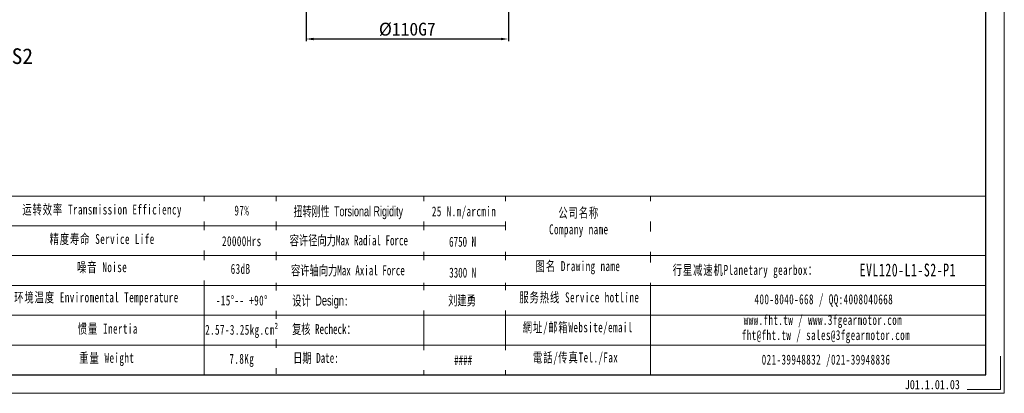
# Model space of a CAD drawing. Header units: millimetres. Extents: x 6154 to 7003, y -654 to -54.
# Tile 6 of 10: x 6467 to 7003, y -654 to -451. Entities that reach past the tile are written whole.
import ezdxf

# ---------------------------------------------------------------- set-up
doc = ezdxf.new("R2010")
doc.units = ezdxf.units.MM
doc.header["$PDSIZE"] = -5
doc.layers.get('Defpoints').update_dxf_attribs({"lineweight": 18})
doc.layers.add('6文字层', color=3, linetype='Continuous')
for name, color, linetype, lineweight in [('SLD-0', 7, 'Continuous', 18), ('图框_外框线', 7, 'Continuous', 18), ('尺寸线层', 3, 'Continuous', 18), ('标注线', 7, 'Continuous', 18)]:
    doc.layers.add(name, color=color, linetype=linetype, lineweight=lineweight)
doc.styles.add('工程字', font='txt')
doc.styles.add('标准', font='txt', dxfattribs={"width": 0.667})
doc.styles.add('样式 1', font='txt', dxfattribs={"width": 0.8})
doc.dimstyles.new('ISO-25', dxfattribs={"dimtxt": 8, "dimasz": 4, "dimexe": 1.25, "dimexo": 0.625, "dimgap": 1.7, "dimtad": 1, "dimtxsty": '工程字', "dimcen": 2, "dimdle": 8, "dimadec": 0, "dimazin": 0, "dimtfac": 1, "dimtmove": 0, "dimatfit": 3, "dimfxl": 1, "dimarcsym": 0})

# ---------------------------------------------------------------- blocks, each defined once
blk = doc.blocks.new('*X19')
at = {"layer": 'Defpoints', "color": 0}
for p in [(6623.21, -425.84), (6733.21, -425.84), (6733.21, -461.95)]:
    blk.add_point(p, dxfattribs=at)
at = {"layer": '尺寸线层', "color": 0, "lineweight": -2}
for p, q in [((6623.21, -426.47), (6623.21, -463.2)), ((6733.21, -426.47), (6733.21, -463.2)), ((6627.21, -461.95), (6729.21, -461.95))]:
    blk.add_line(p, q, dxfattribs=at)
at = {"layer": '尺寸线层', "color": 0}
for points in [[(6627.21, -461.29), (6627.21, -462.62), (6623.21, -461.95)], [(6729.21, -462.62), (6729.21, -461.29), (6733.21, -461.95)]]:
    blk.add_solid(points, dxfattribs=at)
at = {"layer": '尺寸线层', "color": 0, "insert": (6678.21, -456.75), "char_height": 7, "attachment_point": 5, "style": '工程字'}
blk.add_mtext('\\A1;%%C110G7', dxfattribs=at)

msp = doc.modelspace()

# ---------------------------------------------------------------- linework, layer by layer
at = {"layer": 'SLD-0'}
msp.add_line((6567.7038, -547.2147), (6567.7038, -644.1803), dxfattribs=at)
at = {"layer": '图框_外框线'}
for p, q in [((6229.3402, -547.2147), (6992.7388, -547.2147)), ((6606.9392, -547.2147), (6606.9392, -643.6425)), ((6687.1233, -547.2147), (6687.1233, -644.1803)), ((6731.5439, -547.2147), (6731.5439, -644.1803)), ((6810.3666, -547.2147), (6810.3666, -644.1803)), ((6302.4981, -563.3934), (6731.5439, -563.3934)), ((6229.3402, -579.5722), (6992.7388, -579.5722)), ((6302.4981, -595.7509), (6992.7388, -595.7509)), ((6302.4981, -611.9297), (6992.7388, -611.9297)), ((6302.4981, -628.1085), (6992.7388, -628.1085))]:
    msp.add_line(p, q, dxfattribs=at)
at = {"layer": '图框_外框线', "color": 3}
msp.add_lwpolyline([(6154.3928, -654.2809), (7002.8394, -654.2809), (7002.8394, -54.308), (6154.3928, -54.308)], close=True, dxfattribs=at)
at = {"layer": '图框_外框线', "color": 3, "lineweight": 25}
msp.add_lwpolyline([(6204.8956, -644.1803), (6992.7388, -644.1803), (6992.7388, -64.4085), (6204.8956, -64.4085)], close=True, dxfattribs=at)
at = {"layer": '图框_外框线', "color": 3}
msp.add_lwpolyline([(7000.8193, -634.0798), (7000.8193, -652.2608), (6982.6383, -652.2608)], dxfattribs=at)

# ---------------------------------------------------------------- texts
at = {"layer": '6文字层', "insert": (6948.7453, -647.064), "char_height": 5, "width": 43.304423, "attachment_point": 1, "style": '样式 1'}
msp.add_mtext('J01.1.01.03', dxfattribs=at)
at = {"layer": 'SLD-0', "color": 1, "attachment_point": 2, "style": '标准'}
for s, insert, char_height, width in [('\\T1.1;运转效率 Transmission Efficiency', (6512.2758, -551.8291), 5.39292, 91.644879), ('\\T1.1;97%', (6588.2353, -552.3798), 5.39292, 68.968356), ('\\T1.1;公司名称\\PCompany name', (6771.4552, -553.6017), 5.39292, 68.968356), ('\\T1.1;精度寿命 Service Life', (6512.2758, -567.8566), 5.39292, 91.644879), ('\\T1.1;20000Hrs', (6588.2353, -569.0014), 5.39292, 68.968356), ('\\T1.1;噪音 Noise', (6512.2758, -583.1118), 5.39292, 91.644879), ('\\T1.1;图名 Drawing name', (6771.0128, -582.5545), 5.39292, 68.968356), ('\\T1.1;63dB', (6587.5712, -584.055), 5.39292, 68.968356), ('\\T1.1;  行星减速机Planetary gearbox：', (6859.345, -584.6337), 5.39292, 99.57564), ('\\pxt3.852086;{\\T1.1;\\C256;EVL120-L1-S2-P1}', (6950.3873, -583.8567), 7, 68.968356), ('{\\T1.1;环境温度 Enviromental Temperature}', (6509.184, -599.5255), 5.39292, 201.432792), ('\\T1.1;服务热线 Service hotline', (6771.7776, -599.5124), 5.39292, 68.968356), ('\\T1.1;-15%%D-- +90%%D', (6588.2353, -601.2051), 5.39292, 68.968356), ('\\T1.1;400-8040-668 / QQ:4008040668', (6904.7151, -600.5429), 5.39292, 120.365567), ('\\T1.1;網址/邮箱Website/email', (6770.9378, -615.7605), 5.39292, 68.968356), ('\\T1.1;www.fht.tw / www.3fgearmotor.com ', (6904.2178, -611.7756), 5.39292, 90.913191), ('\\T1.1;惯量 Inertia', (6515.3676, -616.5185), 5.39292, 91.644879), ('{\\T1.1;2.57-3.25kg.cm²}', (6588.2353, -617.1053), 5.39292, 68.968356), ('\\T1.1;\\pxt12;fht@fht.tw / sales@3fgearmotor.com ', (6905.8614, -619.9876), 5.39292, 114.590539), ('\\T1.1;重量 Weight', (6514.7879, -632.353), 5.39292, 91.644879), ('\\T1.1;電話/传真Tel./Fax', (6769.7296, -632.1352), 5.39292, 68.968356), ('\\T1.1;7.8Kg', (6588.2353, -632.8756), 5.39292, 68.968356), ('{\\T1.1;021-39948832 /021-39948836 }', (6905.9178, -633.3143), 5.39292, 171.547972)]:
    msp.add_mtext(s, dxfattribs=dict(at, insert=insert, char_height=char_height, width=width))
at = {"layer": '标注线', "color": 0, "lineweight": 20, "insert": (6449.442, -471.7417), "char_height": 8.5, "width": 106.344444, "attachment_point": 5, "style": '工程字'}
msp.add_mtext('轴型式 S2', dxfattribs=at)

# ---------------------------------------------------------------- dimensions: what is measured, and where the dimension line sits
at = {"layer": '尺寸线层'}
dim = msp.add_linear_dim(base=(6733.2065, -461.9538), p1=(6623.2065, -425.8418), p2=(6733.2065, -425.8418), text='%%C<>G7', dimstyle='ISO-25', override={"dimtxt": 7, "dimsah": 1, "dimtolj": 1}, dxfattribs=at)
dim.commit()
dim.dimension.update_dxf_attribs({"geometry": '*X19', "text_midpoint": (6678.2065, -456.7538)})

# ---------------------------------------------------------------- next in the draw order: texts
at = {"layer": 'SLD-0', "color": 1, "char_height": 5.39292, "attachment_point": 2, "style": '标准', "bg_fill": 2}
for s, insert, width in [('{\\T1.1;25 N.m/arcmin}', (6709.083, -552.8306), 201.432792), ('{\\f宋体|b0|i0|c134|p2;容许径向力Max Radial Force}', (6646.4188, -568.5739), 201.432792), ('{\\f宋体|b0|i0|c134|p2;容许轴向力Max Axial Force}', (6645.9233, -584.8617), 201.432792), ('{\\f宋体|b0|i0|c134|p2;设计 \\fArial|b0|i0|c0|p2;Design}:', (6630.9243, -601.2641), 68.968356), ('{\\f宋体|b0|i0|c134|p2;复核 Recheck：}', (6632.8652, -616.7445), 68.968356), ('{\\f宋体|b0|i0|c134|p2;日期 }Date:', (6628.5334, -632.3824), 68.968356), ('####', (6708.5799, -633.5832), 68.968356)]:
    msp.add_mtext(s, dxfattribs=dict(at, insert=insert, width=width))

# ---------------------------------------------------------------- next in the draw order: texts
for s, insert, width in [('{\\f宋体|b0|i0|c134|p2;\\W0.65;扭转刚性 \\fArial|b0|i0|c0|p34;Torsional Rigidity}', (6646.1131, -552.7743), 201.432792), ('{\\fSimSun|b1|i0|c134|p2;6750 N}', (6708.2752, -569.3104), 201.432792), ('{\\fSimSun|b1|i0|c134|p2;3300 N}', (6708.3368, -586.0832), 201.432792), ('{\\fSimSun|b1|i0|c134|p2;刘建勇}', (6707.9549, -601.1518), 68.968356)]:
    msp.add_mtext(s, dxfattribs=dict(at, insert=insert, width=width))

doc.saveas('drawing.dxf')
